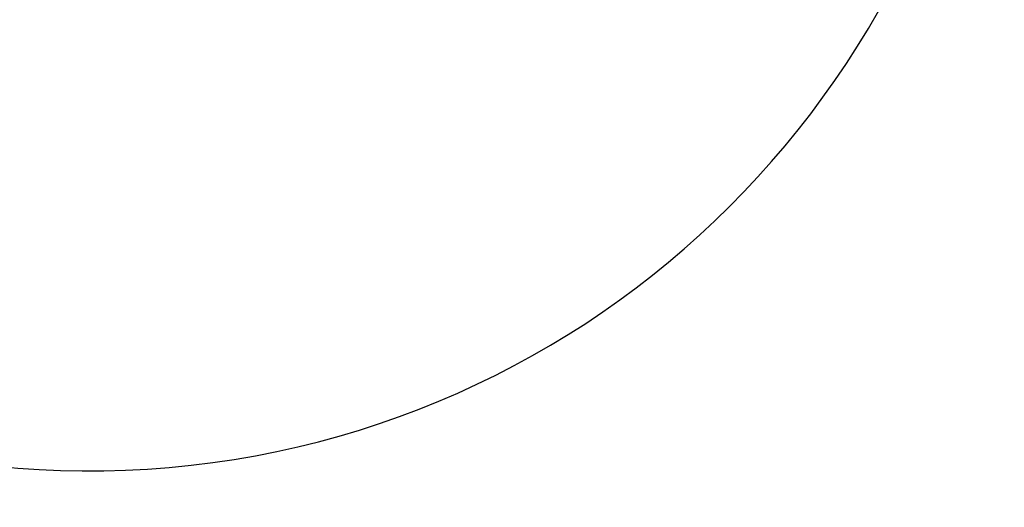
# Model space of a CAD drawing. Header units: millimetres. Extents: x 0 to 14900, y 0 to 10500.
# Tile 32 of 47: x 10555 to 11596, y 5645 to 6160. Entities that reach past the tile are written whole.
import ezdxf

# ---------------------------------------------------------------- set-up
doc = ezdxf.new("R2010")
doc.units = ezdxf.units.MM
doc.header["$LTSCALE"] = 25
doc.layers.add('THICK_LINE', color=7, linetype='Continuous')
doc.styles.add('SLDTEXTSTYLE0', font='TXT', dxfattribs={"width": 0.605})
doc.dimstyles.new('SLDDIMSTYLE2', dxfattribs={"dimtxt": 87.5, "dimasz": 87.5, "dimexe": 0, "dimexo": 0.0625, "dimgap": 21.875, "dimtad": 1, "dimdec": 4, "dimlfac": 25, "dimzin": 12, "dimdsep": 46, "dimtxsty": 'SLDTEXTSTYLE0', "dimsah": 1, "dimcen": 0.09, "dimadec": 1, "dimazin": 3, "dimtfac": 1, "dimtofl": 0, "dimtmove": 0, "dimatfit": 3, "dimfxl": 1, "dimfrac": 2, "dimtolj": 1, "dimtzin": 12, "dimarcsym": 0})

# ---------------------------------------------------------------- blocks, each defined once
blk = doc.blocks.new('_D_7')
at = {"layer": 'THICK_LINE'}
for p, q in [((13399.9, 6640.7), (13690.4, 6640.7)), ((7902, 6159.7), (7616, 6109.2))]:
    blk.add_line(p, q, dxfattribs=at)
blk.add_arc((10629.9, 6640.7), 3022.9, 190, 0, dxfattribs=at)
for points in [[(13652.9, 6640.7), (13639.1, 6553.4), (13664.1, 6553)], [(7652.9, 6115.7), (7657.1, 6027.4), (7681.7, 6032.1)]]:
    blk.add_solid(points, dxfattribs=at)
at = {"layer": 'THICK_LINE', "insert": (10759.7, 3730.8), "char_height": 87.5, "attachment_point": 1, "rotation": 5, "style": 'SLDTEXTSTYLE0'}
blk.add_mtext('170°', dxfattribs=at)

msp = doc.modelspace()

# ---------------------------------------------------------------- linework, layer by layer
at = {"layer": 'THICK_LINE'}
for radius in [2720, 957]:
    msp.add_arc((10629.9447626, 6640.6600043), radius, 190, 170, dxfattribs=at)

# ---------------------------------------------------------------- dimensions: what is measured, and where the dimension line sits
dim = msp.add_angular_dim_2l(base=(10893.4096045, 3629.2430813), line1=((9687.483743, 6474.4786983), (7951.2676744, 6168.3369611)), line2=((13349.9447626, 6640.6600043), (10629.9447626, 6640.6600043)), dimstyle='SLDDIMSTYLE2', dxfattribs=at)
dim.commit()
dim.dimension.update_dxf_attribs({"geometry": '_D_7', "text_midpoint": (10893.4096045, 3629.2430813), "dimtype": 162})

doc.saveas('drawing.dxf')
